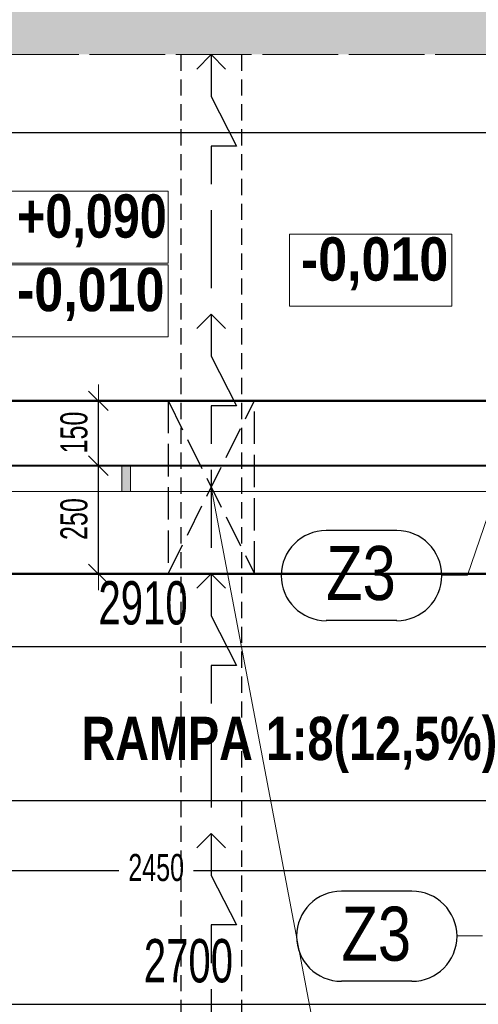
# Model space of a CAD drawing. Header units: millimetres. Extents: x -6145 to 8557, y -96590 to -75675.
# Tile 25 of 29: x 4941 to 6002, y -83125 to -80849. Entities that reach past the tile are written whole.
import ezdxf

# ---------------------------------------------------------------- set-up
doc = ezdxf.new("R2010")
doc.units = ezdxf.units.MM
doc.header["$PDMODE"] = 65
for name, pattern in [('Carkovana 2x_1', [100, 75, -25]), ('Carkovana 2x_1_1', [200, 150, -50]), ('JIS_02_1.2', [57.5, 37.5, -20])]:
    doc.linetypes.add(name, pattern=pattern)
doc.layers.add('XR$1$VSTUPNÍ SCHODIŠTĚ - ZÁKLADY_1', color=7, linetype='Continuous', lineweight=25)
doc.layers.add('XR$2$VSTUPNÍ SCHODY - PUDORYS_1', color=7, linetype='Continuous', lineweight=25)
doc.styles.add('ARIAL', font='ARIAL.TTF')
doc.styles.add('ARIALNARROW', font='ARIALN.TTF')
doc.dimstyles.new('DIMSTYLE_3', dxfattribs={"dimtxt": 62.5, "dimasz": 75, "dimexe": 0, "dimexo": 0, "dimgap": 31.25, "dimtad": 2, "dimdec": 0, "dimrnd": 5, "dimzin": 12, "dimdsep": 46, "dimtxsty": 'ARIALNARROW', "dimblk1": 'ALL_ML_STRICH', "dimblk2": 'ALL_ML_STRICH', "dimsah": 1, "dimcen": 0, "dimclrd": 6, "dimclre": 6, "dimclrt": 6, "dimadec": 0, "dimazin": 0, "dimtfac": 1, "dimtdec": 0, "dimtix": 1, "dimtmove": 2, "dimatfit": 3, "dimfxl": 0, "dimtzin": 0, "dimlwd": 0, "dimlwe": 13, "dimarcsym": 0})
doc.dimstyles.new('DIMSTYLE_5', dxfattribs={"dimtxt": 62.5, "dimasz": 75, "dimexe": 0, "dimexo": 0, "dimgap": 31.25, "dimtad": 2, "dimdec": 0, "dimrnd": 5, "dimzin": 12, "dimdsep": 46, "dimtxsty": 'ARIALNARROW', "dimblk1": 'ALL_ML_STRICH', "dimblk2": 'ALL_ML_STRICH', "dimsah": 1, "dimcen": 0, "dimclrd": 6, "dimclre": 6, "dimclrt": 6, "dimadec": 0, "dimazin": 0, "dimtfac": 1, "dimtdec": 0, "dimtix": 1, "dimtmove": 2, "dimatfit": 3, "dimfxl": 0, "dimtvp": 1.2, "dimtzin": 0, "dimlwd": 0, "dimlwe": 13, "dimarcsym": 0})
doc.dimstyles.new('DIMSTYLE_8', dxfattribs={"dimtxt": 100, "dimasz": 150, "dimexe": 0, "dimexo": 0, "dimgap": 50, "dimtad": 2, "dimdec": 0, "dimrnd": 5, "dimzin": 12, "dimdsep": 46, "dimtxsty": 'ARIALNARROW', "dimblk1": 'ALL_ML_STRICH', "dimblk2": 'ALL_ML_STRICH', "dimsah": 1, "dimcen": 0, "dimclrd": 6, "dimclre": 6, "dimclrt": 6, "dimadec": 0, "dimazin": 0, "dimtfac": 1, "dimtdec": 0, "dimtix": 1, "dimtmove": 2, "dimatfit": 3, "dimfxl": 0, "dimtzin": 0, "dimlwd": 0, "dimlwe": 18, "dimarcsym": 0})

# ---------------------------------------------------------------- blocks, each defined once
blk = doc.blocks.new('VZOROVÁ ČÁRA_0')
at = {"layer": 'XR$1$VSTUPNÍ SCHODIŠTĚ - ZÁKLADY_1', "color": 7, "linetype": 'Continuous', "lineweight": 25}
for p, q in [((5383.9, -80929.4), (5350.5, -80963)), ((5383.9, -80929.4), (5417.2, -80963)), ((5383.9, -81229.4), (5383.9, -81229.4)), ((5383.9, -81289.4), (5383.9, -81469.4)), ((5383.9, -81529.4), (5350.5, -81563)), ((5383.9, -81529.4), (5417.2, -81563)), ((5383.9, -81829.4), (5383.9, -81829.4)), ((5383.9, -81889.4), (5383.9, -82069.4)), ((5383.9, -82129.4), (5350.5, -82163)), ((5383.9, -82129.4), (5417.2, -82163)), ((5383.9, -82429.4), (5383.9, -82429.4)), ((5383.9, -82489.4), (5383.9, -82669.4)), ((5383.9, -82729.4), (5350.5, -82763)), ((5383.9, -82729.4), (5417.2, -82763)), ((5383.9, -83029.4), (5383.9, -83029.4)), ((5383.9, -83089.4), (5383.9, -83269.4))]:
    blk.add_line(p, q, dxfattribs=at)
for points in [[(5383.9, -80929.4), (5383.9, -81026.6), (5442.4, -81141.2), (5383.9, -81141.2), (5383.9, -81229.4)], [(5383.9, -81529.4), (5383.9, -81626.6), (5442.4, -81741.2), (5383.9, -81741.2), (5383.9, -81829.4)], [(5383.9, -82129.4), (5383.9, -82226.6), (5442.4, -82341.2), (5383.9, -82341.2), (5383.9, -82429.4)], [(5383.9, -82729.4), (5383.9, -82826.6), (5442.4, -82941.2), (5383.9, -82941.2), (5383.9, -83029.4)]]:
    blk.add_lwpolyline(points, dxfattribs=at)
blk = doc.blocks.new('ALL_ML_STRICH')
at = {"color": 0, "linetype": 'ByBlock', "lineweight": -2}
for p, q in [((0, -0.5), (0, 0.5)), ((-0.3, -0.3), (0.3, 0.3)), ((-1, 0), (0.5, 0))]:
    blk.add_line(p, q, dxfattribs=at)
blk = doc.blocks.new('*D28')
at = {"layer": 'DEFPOINTS', "color": 6, "linetype": 'Continuous', "lineweight": 13}
for p in [(3752.2, -80397.5), (3752.2, -80417.5), (6880.5, -80929.4)]:
    blk.add_point(p, dxfattribs=at)
at = {"layer": 'XR$1$VSTUPNÍ SCHODIŠTĚ - ZÁKLADY_1', "color": 6, "linetype": 'Continuous', "lineweight": -2}
for p, q in [((3752.2, -80397.5), (3752.2, -80417.5)), ((3752.2, -80417.5), (6880.5, -80417.5)), ((6880.5, -80726.6), (6880.5, -80417.5))]:
    blk.add_line(p, q, dxfattribs=at)
at = {"layer": 'XR$1$VSTUPNÍ SCHODIŠTĚ - ZÁKLADY_1', "color": 6, "linetype": 'Continuous', "lineweight": 13, "xscale": 75, "yscale": 75, "zscale": 75, "rotation": 180}
blk.add_blockref('ALL_ML_STRICH', (3752.2, -80417.5), dxfattribs=at)
at = {"layer": 'XR$1$VSTUPNÍ SCHODIŠTĚ - ZÁKLADY_1', "color": 6, "linetype": 'Continuous', "lineweight": 13, "xscale": 75, "yscale": 75, "zscale": 75}
blk.add_blockref('ALL_ML_STRICH', (6880.5, -80417.5), dxfattribs=at)
at = {"layer": 'XR$1$VSTUPNÍ SCHODIŠTĚ - ZÁKLADY_1', "color": 6, "linetype": 'Continuous', "lineweight": 13, "insert": (5315.6, -80361.2), "char_height": 62.5, "width": 202.857, "attachment_point": 5, "style": 'ARIALNARROW'}
blk.add_mtext('\\W0.81;\\A1;{3130}', dxfattribs=at)
blk = doc.blocks.new('*D40')
at = {"layer": 'DEFPOINTS', "color": 6, "linetype": 'Continuous', "lineweight": 13}
for p in [(5094.9, -81879.7), (5087.5, -82129.7), (5122.8, -82129.7)]:
    blk.add_point(p, dxfattribs=at)
at = {"layer": 'XR$1$VSTUPNÍ SCHODIŠTĚ - ZÁKLADY_1', "color": 6, "linetype": 'Continuous', "lineweight": -2}
for p, q in [((5122.8, -81879.7), (5122.8, -81879.7)), ((5122.8, -82129.7), (5122.8, -81879.7)), ((5122.8, -82129.7), (5122.8, -82129.7))]:
    blk.add_line(p, q, dxfattribs=at)
at = {"layer": 'XR$1$VSTUPNÍ SCHODIŠTĚ - ZÁKLADY_1', "color": 6, "linetype": 'Continuous', "lineweight": 13, "xscale": 75, "yscale": 75, "zscale": 75}
for p, rotation in [((5122.8, -81879.7), 90), ((5122.8, -82129.7), 270)]:
    blk.add_blockref('ALL_ML_STRICH', p, dxfattribs=dict(at, rotation=rotation))
at = {"layer": 'XR$1$VSTUPNÍ SCHODIŠTĚ - ZÁKLADY_1', "color": 6, "linetype": 'Continuous', "lineweight": 13, "insert": (5066.6, -82003.1), "char_height": 62.5, "width": 152.143, "attachment_point": 5, "rotation": 90, "style": 'ARIALNARROW'}
blk.add_mtext('\\W0.81;\\A1;{250}', dxfattribs=at)
blk = doc.blocks.new('*D41')
at = {"layer": 'DEFPOINTS', "color": 6, "linetype": 'Continuous', "lineweight": 13}
for p in [(5127.2, -81729.7), (5094.9, -81879.7), (5122.8, -81879.7)]:
    blk.add_point(p, dxfattribs=at)
at = {"layer": 'XR$1$VSTUPNÍ SCHODIŠTĚ - ZÁKLADY_1', "color": 6, "linetype": 'Continuous', "lineweight": -2}
for p, q in [((5122.8, -81729.7), (5122.8, -81729.7)), ((5122.8, -81879.7), (5122.8, -81729.7)), ((5122.8, -81879.7), (5122.8, -81879.7))]:
    blk.add_line(p, q, dxfattribs=at)
at = {"layer": 'XR$1$VSTUPNÍ SCHODIŠTĚ - ZÁKLADY_1', "color": 6, "linetype": 'Continuous', "lineweight": 13, "xscale": 75, "yscale": 75, "zscale": 75}
for p, rotation in [((5122.8, -81729.7), 90), ((5122.8, -81879.7), 270)]:
    blk.add_blockref('ALL_ML_STRICH', p, dxfattribs=dict(at, rotation=rotation))
at = {"layer": 'XR$1$VSTUPNÍ SCHODIŠTĚ - ZÁKLADY_1', "color": 6, "linetype": 'Continuous', "lineweight": 13, "insert": (5066.6, -81803.1), "char_height": 62.5, "width": 152.143, "attachment_point": 5, "rotation": 90, "style": 'ARIALNARROW'}
blk.add_mtext('\\W0.81;\\A1;{150}', dxfattribs=at)
blk = doc.blocks.new('*D72')
at = {"layer": 'DEFPOINTS', "color": 6, "linetype": 'Continuous', "lineweight": 13}
for p in [(1102.2, -82429.4), (6882.2, -83749.4), (1102.2, -85096.7)]:
    blk.add_point(p, dxfattribs=at)
at = {"layer": 'XR$1$VSTUPNÍ SCHODIŠTĚ - ZÁKLADY_1', "color": 6, "linetype": 'Continuous', "lineweight": -2}
for p, q in [((1102.2, -84954.8), (1102.2, -85096.7)), ((6882.2, -84954.8), (6882.2, -85096.7)), ((1102.2, -85096.7), (6882.2, -85096.7))]:
    blk.add_line(p, q, dxfattribs=at)
at = {"layer": 'XR$1$VSTUPNÍ SCHODIŠTĚ - ZÁKLADY_1', "color": 6, "linetype": 'Continuous', "lineweight": 13, "xscale": 75, "yscale": 75, "zscale": 75, "rotation": 180}
blk.add_blockref('ALL_ML_STRICH', (1102.2, -85096.7), dxfattribs=at)
at = {"layer": 'XR$1$VSTUPNÍ SCHODIŠTĚ - ZÁKLADY_1', "color": 6, "linetype": 'Continuous', "lineweight": 13, "xscale": 75, "yscale": 75, "zscale": 75}
blk.add_blockref('ALL_ML_STRICH', (6882.2, -85096.7), dxfattribs=at)
at = {"layer": 'XR$1$VSTUPNÍ SCHODIŠTĚ - ZÁKLADY_1', "color": 6, "linetype": 'Continuous', "lineweight": 13, "insert": (3991.5, -85040.4), "char_height": 62.5, "width": 202.857, "attachment_point": 5, "style": 'ARIALNARROW'}
blk.add_mtext('\\W0.81;\\A1;{5780}', dxfattribs=at)
blk = doc.blocks.new('*D78')
at = {"layer": 'DEFPOINTS', "color": 6, "linetype": 'Continuous', "lineweight": 13}
for p in [(6482.2, -82129.7), (4032.2, -82478.5), (4032.2, -82815.1)]:
    blk.add_point(p, dxfattribs=at)
at = {"layer": 'XR$1$VSTUPNÍ SCHODIŠTĚ - ZÁKLADY_1', "color": 6, "linetype": 'Continuous', "lineweight": -2}
for p, q in [((4032.2, -82865.1), (4032.2, -82815.1)), ((4032.2, -82815.1), (5169.9, -82815.1)), ((5343.1, -82815.1), (6482.2, -82815.1)), ((6482.2, -82865.1), (6482.2, -82815.1))]:
    blk.add_line(p, q, dxfattribs=at)
at = {"layer": 'XR$1$VSTUPNÍ SCHODIŠTĚ - ZÁKLADY_1', "color": 6, "linetype": 'Continuous', "lineweight": 13, "xscale": 75, "yscale": 75, "zscale": 75, "rotation": 180}
blk.add_blockref('ALL_ML_STRICH', (4032.2, -82815.1), dxfattribs=at)
at = {"layer": 'XR$1$VSTUPNÍ SCHODIŠTĚ - ZÁKLADY_1', "color": 6, "linetype": 'Continuous', "lineweight": 13, "xscale": 75, "yscale": 75, "zscale": 75}
blk.add_blockref('ALL_ML_STRICH', (6482.2, -82815.1), dxfattribs=at)
at = {"layer": 'XR$1$VSTUPNÍ SCHODIŠTĚ - ZÁKLADY_1', "color": 6, "linetype": 'Continuous', "lineweight": 13, "insert": (5256.5, -82808.8), "char_height": 62.5, "width": 202.857, "attachment_point": 5, "style": 'ARIALNARROW'}
blk.add_mtext('\\W0.81;\\A1;{2450}', dxfattribs=at)
blk = doc.blocks.new('KOMPLEXNÍ OBJEKT_2')
at = {"layer": 'XR$2$VSTUPNÍ SCHODY - PUDORYS_1', "linetype": 'Continuous', "lineweight": 13}
blk.add_hatch(color=5, dxfattribs=at).paths.add_polyline_path([(5177.2, -81939.4), (5197.2, -81939.4), (5197.2, -81879.4), (5177.2, -81879.4)])
at = {"layer": 'XR$2$VSTUPNÍ SCHODY - PUDORYS_1', "color": 5, "linetype": 'Continuous', "lineweight": 13}
for p, q in [((5197.2, -81879.4), (5177.2, -81879.4)), ((5177.2, -81879.4), (5177.2, -81939.4)), ((5197.2, -81939.4), (5197.2, -81879.4)), ((5177.2, -81939.4), (5197.2, -81939.4))]:
    blk.add_line(p, q, dxfattribs=at)
blk = doc.blocks.new('*D130')
at = {"layer": 'DEFPOINTS', "color": 6, "linetype": 'Continuous', "lineweight": 18}
for p in [(3752.2, -80176.2), (3752.2, -80929.4), (6532.2, -81109.7)]:
    blk.add_point(p, dxfattribs=at)
at = {"layer": 'XR$2$VSTUPNÍ SCHODY - PUDORYS_1', "color": 6, "linetype": 'Continuous', "lineweight": -2}
for p, q in [((3752.2, -80176.2), (3752.2, -80176.2)), ((3752.2, -80176.2), (6532.2, -80176.2)), ((6532.2, -80709.3), (6532.2, -80176.2))]:
    blk.add_line(p, q, dxfattribs=at)
at = {"layer": 'XR$2$VSTUPNÍ SCHODY - PUDORYS_1', "color": 6, "linetype": 'Continuous', "lineweight": 18, "xscale": 150, "yscale": 150, "zscale": 150, "rotation": 180}
blk.add_blockref('ALL_ML_STRICH', (3752.2, -80176.2), dxfattribs=at)
at = {"layer": 'XR$2$VSTUPNÍ SCHODY - PUDORYS_1', "color": 6, "linetype": 'Continuous', "lineweight": 18, "xscale": 150, "yscale": 150, "zscale": 150}
blk.add_blockref('ALL_ML_STRICH', (6532.2, -80176.2), dxfattribs=at)
at = {"layer": 'XR$2$VSTUPNÍ SCHODY - PUDORYS_1', "color": 6, "linetype": 'Continuous', "lineweight": 18, "insert": (5141.1, -80076.2), "char_height": 100, "width": 324.571, "attachment_point": 5, "style": 'ARIALNARROW'}
blk.add_mtext('\\W0.81;\\A1;{2780}', dxfattribs=at)
blk = doc.blocks.new('*D141')
at = {"layer": 'DEFPOINTS', "color": 6, "linetype": 'Continuous', "lineweight": 18}
for p in [(3982.2, -83124.2), (3982.2, -83124.5), (6682.2, -83429.4)]:
    blk.add_point(p, dxfattribs=at)
at = {"layer": 'XR$2$VSTUPNÍ SCHODY - PUDORYS_1', "color": 6, "linetype": 'Continuous', "lineweight": -2}
for p, q in [((3982.2, -83124.2), (3982.2, -83124.5)), ((3982.2, -83124.5), (6682.2, -83124.5)), ((6682.2, -83124.5), (6682.2, -83124.5))]:
    blk.add_line(p, q, dxfattribs=at)
at = {"layer": 'XR$2$VSTUPNÍ SCHODY - PUDORYS_1', "color": 6, "linetype": 'Continuous', "lineweight": 18, "xscale": 150, "yscale": 150, "zscale": 150, "rotation": 180}
blk.add_blockref('ALL_ML_STRICH', (3982.2, -83124.5), dxfattribs=at)
at = {"layer": 'XR$2$VSTUPNÍ SCHODY - PUDORYS_1', "color": 6, "linetype": 'Continuous', "lineweight": 18, "xscale": 150, "yscale": 150, "zscale": 150}
blk.add_blockref('ALL_ML_STRICH', (6682.2, -83124.5), dxfattribs=at)
at = {"layer": 'XR$2$VSTUPNÍ SCHODY - PUDORYS_1', "color": 6, "linetype": 'Continuous', "lineweight": 18, "insert": (5331.1, -83024.5), "char_height": 100, "width": 324.571, "attachment_point": 5, "style": 'ARIALNARROW'}
blk.add_mtext('\\W0.81;\\A1;{2700}', dxfattribs=at)
blk = doc.blocks.new('*D145')
at = {"layer": 'DEFPOINTS', "color": 6, "linetype": 'Continuous', "lineweight": 18}
for p in [(3772.2, -81879.4), (6682.2, -81879.4), (3772.2, -82297.4)]:
    blk.add_point(p, dxfattribs=at)
at = {"layer": 'XR$2$VSTUPNÍ SCHODY - PUDORYS_1', "color": 6, "linetype": 'Continuous', "lineweight": -2}
for p, q in [((3772.2, -82037.3), (3772.2, -82297.4)), ((6682.2, -82271.7), (6682.2, -82297.4)), ((3772.2, -82297.4), (6682.2, -82297.4))]:
    blk.add_line(p, q, dxfattribs=at)
at = {"layer": 'XR$2$VSTUPNÍ SCHODY - PUDORYS_1', "color": 6, "linetype": 'Continuous', "lineweight": 18, "xscale": 150, "yscale": 150, "zscale": 150, "rotation": 180}
blk.add_blockref('ALL_ML_STRICH', (3772.2, -82297.4), dxfattribs=at)
at = {"layer": 'XR$2$VSTUPNÍ SCHODY - PUDORYS_1', "color": 6, "linetype": 'Continuous', "lineweight": 18, "xscale": 150, "yscale": 150, "zscale": 150}
blk.add_blockref('ALL_ML_STRICH', (6682.2, -82297.4), dxfattribs=at)
at = {"layer": 'XR$2$VSTUPNÍ SCHODY - PUDORYS_1', "color": 6, "linetype": 'Continuous', "lineweight": 18, "insert": (5226.1, -82197.4), "char_height": 100, "width": 324.571, "attachment_point": 5, "style": 'ARIALNARROW'}
blk.add_mtext('\\W0.81;\\A1;{2910}', dxfattribs=at)

msp = doc.modelspace()

# ---------------------------------------------------------------- hatches: boundary and pattern name
at = {"layer": 'XR$1$VSTUPNÍ SCHODIŠTĚ - ZÁKLADY_1', "linetype": 'Continuous', "lineweight": 25}
msp.add_hatch(color=254, dxfattribs=at).paths.add_polyline_path([(6444.2, -80583.2), (6359.5, -80529.3), (6298, -80479.4), (4052.2, -80479.4), (4052.2, -79844.7), (4003.9, -79844.7), (3834.6, -79906.3), (3752.2, -79937.1), (3752.2, -80929.4), (6880.5, -80929.4), (6821.4, -80883.5), (6759.8, -80829.6), (6690.6, -80791.1), (6644.4, -80729.5), (6598.2, -80660.2), (6528.9, -80621.7)])
at = {"layer": 'XR$2$VSTUPNÍ SCHODY - PUDORYS_1', "linetype": 'Continuous', "lineweight": 25}
msp.add_hatch(color=254, dxfattribs=at).paths.add_polyline_path([(6444.2, -80583.2), (6359.5, -80529.3), (6298, -80479.4), (4052.2, -80479.4), (4052.2, -79844.7), (4003.9, -79844.7), (3834.6, -79906.3), (3752.2, -79937.1), (3752.2, -80929.4), (6880.5, -80929.4), (6821.4, -80883.5), (6759.8, -80829.6), (6690.6, -80791.1), (6644.4, -80729.5), (6598.2, -80660.2), (6528.9, -80621.7)])

# ---------------------------------------------------------------- linework, layer by layer
at = {"layer": 'XR$1$VSTUPNÍ SCHODIŠTĚ - ZÁKLADY_1', "color": 8, "linetype": 'Carkovana 2x_1', "lineweight": 18}
for p, q in [((6877.2, -80929.4), (3752.2, -80929.4)), ((7142.4, -81109.4), (3692.2, -81109.4))]:
    msp.add_line(p, q, dxfattribs=at)
at = {"layer": 'XR$1$VSTUPNÍ SCHODIŠTĚ - ZÁKLADY_1', "color": 7, "linetype": 'JIS_02_1.2', "lineweight": 25}
for p, q in [((5313.9, -80929.4), (5313.9, -84539.4)), ((5453.9, -80929.4), (5453.9, -84539.4))]:
    msp.add_line(p, q, dxfattribs=at)
at = {"layer": 'XR$1$VSTUPNÍ SCHODIŠTĚ - ZÁKLADY_1', "color": 14, "linetype": 'Continuous', "lineweight": 50}
for p, q in [((6482.2, -81729.7), (3632.2, -81729.7)), ((4032.2, -82129.7), (6482.2, -82129.7))]:
    msp.add_line(p, q, dxfattribs=at)
at = {"layer": 'XR$1$VSTUPNÍ SCHODIŠTĚ - ZÁKLADY_1', "color": 7, "linetype": 'Continuous', "lineweight": 25}
for p, q in [((3772.2, -81729.7), (6532.2, -81729.7)), ((3772.2, -81879.7), (6682.2, -81879.7))]:
    msp.add_line(p, q, dxfattribs=at)
at = {"layer": 'XR$1$VSTUPNÍ SCHODIŠTĚ - ZÁKLADY_1', "color": 7, "linetype": 'Carkovana 2x_1', "lineweight": 25}
for p, q in [((5483.9, -81729.4), (5283.9, -81729.4)), ((5283.9, -81729.4), (5283.9, -82129.4)), ((5283.9, -82129.4), (5483.9, -81729.4)), ((5283.9, -81729.4), (5483.9, -82129.4)), ((5483.9, -82129.4), (5483.9, -81729.4)), ((5283.9, -82129.4), (5483.9, -82129.4))]:
    msp.add_line(p, q, dxfattribs=at)
at = {"layer": 'XR$1$VSTUPNÍ SCHODIŠTĚ - ZÁKLADY_1', "color": 7, "linetype": 'Continuous', "lineweight": 13}
msp.add_line((5798.3, -84110.7), (5383.9, -81929.4), dxfattribs=at)
at = {"layer": 'XR$2$VSTUPNÍ SCHODY - PUDORYS_1', "color": 8, "linetype": 'Carkovana 2x_1_1', "lineweight": 18}
for p, q in [((6877.2, -80929.4), (3752.2, -80929.4)), ((7142.4, -81109.4), (3692.2, -81109.4))]:
    msp.add_line(p, q, dxfattribs=at)
at = {"layer": 'XR$2$VSTUPNÍ SCHODY - PUDORYS_1', "color": 7, "linetype": 'Continuous', "lineweight": 25}
for p, q in [((4830.5, -81109.4), (6532.2, -81109.7)), ((3772.2, -81729.4), (6532.2, -81729.7)), ((6682.2, -81879.4), (3772.2, -81879.4)), ((6682.2, -82654.4), (3982.2, -82654.4))]:
    msp.add_line(p, q, dxfattribs=at)
at = {"layer": 'XR$2$VSTUPNÍ SCHODY - PUDORYS_1', "color": 5, "linetype": 'Continuous', "lineweight": 13}
for p, q in [((3772.2, -81879.4), (6832.2, -81879.4)), ((6832.2, -81939.4), (3712.2, -81939.4))]:
    msp.add_line(p, q, dxfattribs=at)
at = {"layer": 'XR$2$VSTUPNÍ SCHODY - PUDORYS_1', "color": 3, "linetype": 'Continuous', "lineweight": 13}
for p, q in [((5976.3, -82133), (6042.8, -81939.4)), ((5916.3, -82133), (5976.3, -82133)), ((5951.6, -82966.1), (6011.6, -82966.1))]:
    msp.add_line(p, q, dxfattribs=at)
at = {"layer": 'XR$2$VSTUPNÍ SCHODY - PUDORYS_1', "color": 3, "linetype": 'Continuous', "lineweight": 25}
for p, q in [((5812.9, -82029.5), (5649.8, -82029.5)), ((5812.9, -82237.8), (5649.8, -82237.8)), ((5848.2, -82863.1), (5685.2, -82863.1)), ((5848.2, -83071.4), (5685.2, -83071.4))]:
    msp.add_line(p, q, dxfattribs=at)
at = {"layer": 'XR$2$VSTUPNÍ SCHODY - PUDORYS_1', "color": 6, "linetype": 'Continuous', "lineweight": 13}
for points in [[(4907.9, -81411.9), (5283.9, -81411.9), (5283.9, -81245.2), (4907.9, -81245.2), (4907.9, -81411.9)], [(5564.5, -81511.2), (5940.5, -81511.2), (5940.5, -81344.5), (5564.5, -81344.5), (5564.5, -81511.2)], [(4907.9, -81581.9), (5283.9, -81581.9), (5283.9, -81415.2), (4907.9, -81415.2), (4907.9, -81581.9)]]:
    msp.add_lwpolyline(points, dxfattribs=at)
at = {"layer": 'XR$2$VSTUPNÍ SCHODY - PUDORYS_1', "color": 3, "linetype": 'Continuous', "lineweight": 25}
for centre, start, end in [((5649.8, -82133.7), 90, 270), ((5812.9, -82133.7), 270, 90), ((5685.2, -82967.2), 90, 270), ((5848.2, -82967.2), 270, 90)]:
    msp.add_arc(centre, 104.2, start, end, dxfattribs=at)

# ---------------------------------------------------------------- block references
at = {"layer": 'XR$1$VSTUPNÍ SCHODIŠTĚ - ZÁKLADY_1', "color": 7, "linetype": 'Continuous', "lineweight": 25}
msp.add_blockref('VZOROVÁ ČÁRA_0', (0, 0), dxfattribs=at)
at = {"layer": 'XR$2$VSTUPNÍ SCHODY - PUDORYS_1', "color": 5, "linetype": 'Continuous', "lineweight": 13}
msp.add_blockref('KOMPLEXNÍ OBJEKT_2', (0, 0), dxfattribs=at)

# ---------------------------------------------------------------- texts
at = {"layer": 'XR$2$VSTUPNÍ SCHODY - PUDORYS_1', "color": 6, "linetype": 'Continuous', "lineweight": 13, "char_height": 100, "attachment_point": 7, "style": 'ARIALNARROW'}
for s, insert, width in [('\\W0.98;\\fArial Narrow|i0|b1|c0|p0;+0,090', (4934.6, -81375.2), 398.528), ('\\W1.05;\\fArial Narrow|i0|b1|c0|p0;-0,010', (5591.2, -81474.5), 401.875), ('\\W1.05;\\fArial Narrow|i0|b1|c0|p0;-0,010', (4934.6, -81545.2), 401.875), ('\\W0.97;\\fArial Narrow|i0|b1|c0|p0;RAMPA 1:8(12,5%)', (5083.5, -82590.2), 1026.952)]:
    msp.add_mtext(s, dxfattribs=dict(at, insert=insert, width=width))
at = {"layer": 'XR$2$VSTUPNÍ SCHODY - PUDORYS_1', "color": 3, "linetype": 'Continuous', "lineweight": 25, "char_height": 125, "width": 212.618, "attachment_point": 7, "style": 'ARIAL'}
for insert in [(5649.8, -82192), (5685.2, -83025.6)]:
    msp.add_mtext('\\W0.79;Z3', dxfattribs=dict(at, insert=insert))

# ---------------------------------------------------------------- dimensions: what is measured, and where the dimension line sits
at = {"layer": 'XR$1$VSTUPNÍ SCHODIŠTĚ - ZÁKLADY_1', "color": 6, "linetype": 'Continuous', "lineweight": 13}
for base, p1, p2, picture, middle in [((6880.5, -80417.5), (3752.2, -80397.5), (6880.5, -80726.6), '*D28', (5315.6, -80361.2)), ((6482.2, -82815.1), (4032.2, -82865.1), (6482.2, -82865.1), '*D78', (5256.5, -82808.8)), ((6882.2, -85096.7), (1102.2, -84954.8), (6882.2, -84954.8), '*D72', (3991.5, -85040.4))]:
    dim = msp.add_linear_dim(base=base, p1=p1, p2=p2, dimstyle='DIMSTYLE_3', override={"dimpost": '<>', "dimclrd": 6, "dimclre": 6, "dimclrt": 6, "dimlwd": 0, "dimlwe": 13}, dxfattribs=at)
    dim.commit()
    dim.dimension.update_dxf_attribs({"geometry": picture, "text_midpoint": middle, "dimtype": 160})
for base, p1, p2, dimstyle, picture, middle in [((5122.8, -81729.7), (5122.8, -81879.7), (5122.8, -81729.7), 'DIMSTYLE_5', '*D41', (5066.6, -81803.1)), ((5122.8, -81879.7), (5122.8, -82129.7), (5122.8, -81879.7), 'DIMSTYLE_3', '*D40', (5066.6, -82003.1))]:
    dim = msp.add_linear_dim(base=base, p1=p1, p2=p2, angle=90, dimstyle=dimstyle, override={"dimpost": '<>', "dimclrd": 6, "dimclre": 6, "dimclrt": 6, "dimlwd": 0, "dimlwe": 13}, dxfattribs=at)
    dim.commit()
    dim.dimension.update_dxf_attribs({"geometry": picture, "text_midpoint": middle, "dimtype": 160})
at = {"layer": 'XR$2$VSTUPNÍ SCHODY - PUDORYS_1', "color": 6, "linetype": 'Continuous', "lineweight": 18}
for base, p1, p2, picture, middle in [((6532.2, -80176.2), (3752.2, -80176.2), (6532.2, -80709.3), '*D130', (5141.1, -80076.2)), ((6682.2, -82297.4), (3772.2, -82037.3), (6682.2, -82271.7), '*D145', (5226.1, -82197.4)), ((6682.2, -83124.5), (3982.2, -83124.2), (6682.2, -83124.5), '*D141', (5331.1, -83024.5))]:
    dim = msp.add_linear_dim(base=base, p1=p1, p2=p2, dimstyle='DIMSTYLE_8', override={"dimpost": '<>', "dimclrd": 6, "dimclre": 6, "dimclrt": 6, "dimlwd": 0, "dimlwe": 18}, dxfattribs=at)
    dim.commit()
    dim.dimension.update_dxf_attribs({"geometry": picture, "text_midpoint": middle, "dimtype": 160})

doc.saveas('drawing.dxf')
